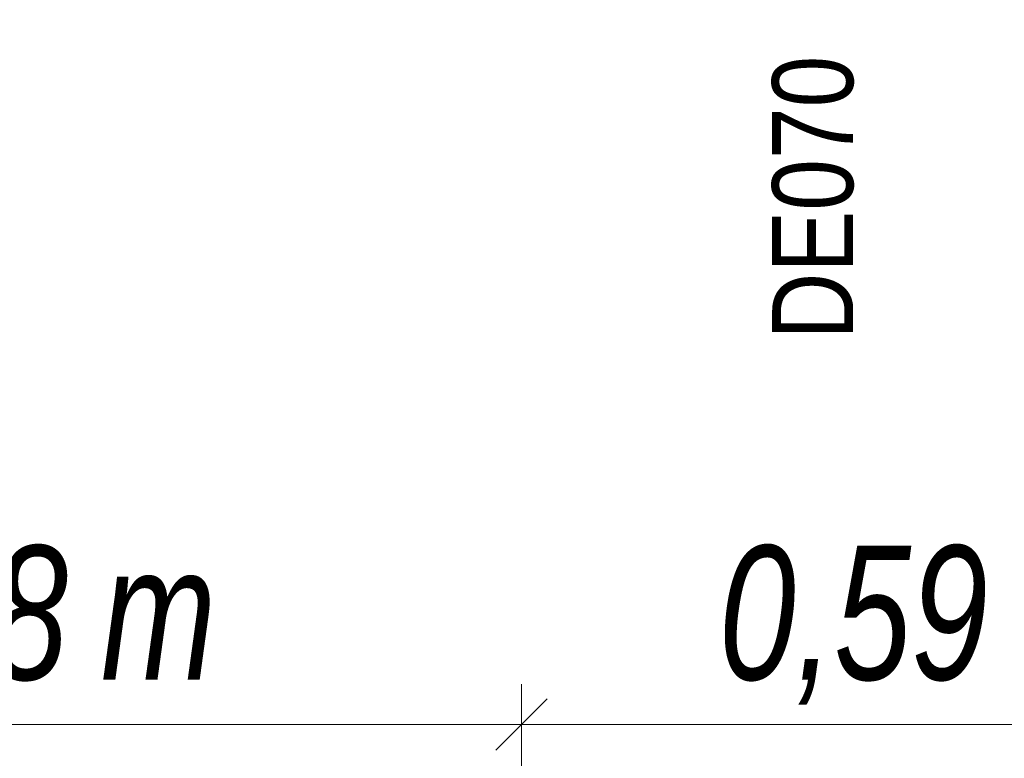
# Model space of a CAD drawing. Extents: x -620 to 300, y 62 to 1107.
# Tile 110 of 256: x -32 to -18, y 861 to 872. Entities that reach past the tile are written whole.
import ezdxf

# ---------------------------------------------------------------- set-up
doc = ezdxf.new("R2010")
doc.units = 0
doc.layers.get('0').update_dxf_attribs({"lineweight": 35})
doc.layers.add('30 -35 Decken- 2.1 Treppen Innen 2D', color=7, linetype='Continuous', lineweight=9, true_color=0x599559)
doc.layers.add('E_Aussparung Bemaßung', color=5, linetype='Continuous', lineweight=9, true_color=0x0000ff)
doc.styles.get("Standard").update_dxf_attribs({"font": 'ARIALN.TTF'})

# ---------------------------------------------------------------- blocks, each defined once
blk = doc.blocks.new('Referenz-A06G9FRB8I')
at = {"layer": '30 -35 Decken- 2.1 Treppen Innen 2D', "color": 0, "linetype": 'ByBlock', "ltscale": 0.13, "insert": (-21.238, 867.589), "char_height": 1.20826, "attachment_point": 1, "rotation": 90}
blk.add_mtext('{\\fArial Narrow;DE070}', dxfattribs=at)
blk = doc.blocks.new('Maß-A06G9FTV8I')
at = {"color": 0, "linetype": 'ByBlock', "lineweight": -2, "ltscale": 0.13}
for p, q in [((-24.976, 862.453), (-24.976, 860.853)), ((-13.135, 862.453), (-13.135, 860.853)), ((-25.357, 861.471), (-24.594, 862.235)), ((-13.517, 861.471), (-12.754, 862.235)), ((-13.135, 861.853), (-24.976, 861.853))]:
    blk.add_line(p, q, dxfattribs=at)
at = {"color": 0, "linetype": 'ByBlock', "lineweight": -2, "ltscale": 0.13, "char_height": 2, "attachment_point": 1}
for s, insert in [('{\\W0.9;\\fArial Narrow|b0|i1;0,59 }', (-22.033, 864.52)), ('{\\W0.9;\\fArial Narrow|b0|i1;m}', (-17.529, 864.52))]:
    blk.add_mtext(s, dxfattribs=dict(at, insert=insert))
blk = doc.blocks.new('Maß-A06G9G0F8I')
at = {"color": 0, "linetype": 'ByBlock', "lineweight": -2, "ltscale": 0.13}
for p, q in [((-24.976, 862.453), (-24.976, 860.853)), ((-25.357, 861.471), (-24.594, 862.235)), ((-24.976, 861.853), (-40.575, 861.853))]:
    blk.add_line(p, q, dxfattribs=at)
at = {"color": 0, "linetype": 'ByBlock', "lineweight": -2, "ltscale": 0.13, "char_height": 2, "attachment_point": 1}
for s, insert in [('{\\W0.9;\\fArial Narrow|b0|i1;0,78 }', (-35.753, 864.52)), ('{\\W0.9;\\fArial Narrow|b0|i1;m}', (-31.249, 864.52))]:
    blk.add_mtext(s, dxfattribs=dict(at, insert=insert))

msp = doc.modelspace()

# ---------------------------------------------------------------- block references
at = {"color": 8, "lineweight": 25, "ltscale": 0.25, "true_color": 0x808080}
msp.add_blockref('Referenz-A06G9FRB8I', (0, 0), dxfattribs=at)
at = {"layer": 'E_Aussparung Bemaßung', "ltscale": 0.13}
for name in ['Maß-A06G9G0F8I', 'Maß-A06G9FTV8I']:
    msp.add_blockref(name, (0, 0), dxfattribs=at)

doc.saveas('drawing.dxf')
